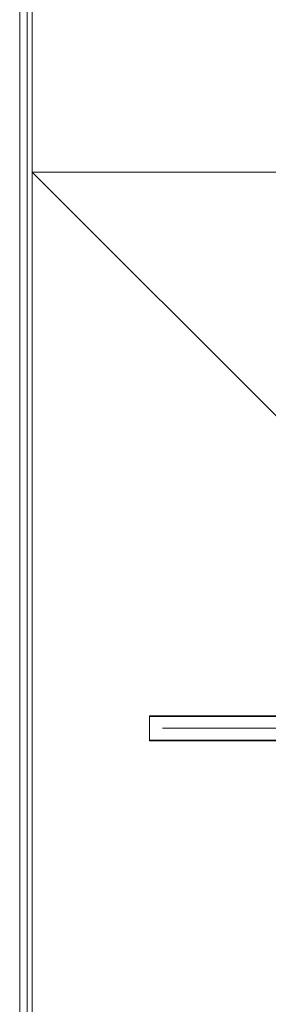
# Model space of a CAD drawing. Header units: millimetres. Extents: x -32229 to 192519, y -13689 to 125138.
# Tile 237 of 256: x 47935 to 48935, y 111698 to 115663. Entities that reach past the tile are written whole.
import ezdxf

# ---------------------------------------------------------------- set-up
doc = ezdxf.new("R2010")
doc.units = ezdxf.units.MM
doc.linetypes.add('ADSK_Осевая', pattern=[2800, 2000, -400, 0, -400])
for name, color, linetype, lineweight in [('A-FLOR-____-OTLN', 7, 'Continuous', 18), ('A-GENM-____-OTLN', 7, 'Continuous', 18), ('E-CABL-TRAY-CNTR', 7, 'ADSK_Осевая', 18), ('E-CABL-TRAY-OTLN', 7, 'Continuous', 18)]:
    doc.layers.add(name, color=color, linetype=linetype, lineweight=lineweight)

# ---------------------------------------------------------------- blocks, each defined once
blk = doc.blocks.new('АР-Заполнение деф_ шва - Д_ш_-5806451--01 ЭЛ')
at = {"layer": 'A-GENM-____-OTLN', "color": 253, "lineweight": 13, "true_color": 0xaaaaaa}
for p, q in [((350.1, 25), (21231.6, 25)), ((350.1, -25), (21231.6, -25))]:
    blk.add_line(p, q, dxfattribs=at)
blk = doc.blocks.new('Наметкина 10_РД_АР_П_отсоединено_rvt-1--01 ЭЛ')
at = {"layer": 'A-FLOR-____-OTLN', "color": 253, "lineweight": 13, "true_color": 0xaaaaaa}
for p, q in [((47935.3, 119609.9), (47935.3, 98750)), ((47965.3, 98767.1), (47965.3, 119609.9)), ((47985.3, 119609.9), (47985.3, 115050)), ((47985.3, 110550), (47985.3, 115050)), ((50135.3, 112900), (47985.3, 115050)), ((47985.3, 115050), (56485.3, 115050)), ((47985.3, 115050), (56485.3, 115050))]:
    blk.add_line(p, q, dxfattribs=at)
at = {"layer": 'A-GENM-____-OTLN', "color": 253, "lineweight": 13, "true_color": 0xaaaaaa, "rotation": 270}
blk.add_blockref('АР-Заполнение деф_ шва - Д_ш_-5806451--01 ЭЛ', (47960.3, 119960), dxfattribs=at)

msp = doc.modelspace()

# ---------------------------------------------------------------- linework, layer by layer
at = {"layer": 'E-CABL-TRAY-CNTR', "color": 150, "true_color": 0x0080ff}
msp.add_line((56110.3, 112809.8), (48457.8, 112809.8), dxfattribs=at)
at = {"layer": 'E-CABL-TRAY-OTLN', "color": 150, "true_color": 0x0080ff}
for p, q in [((48457.8, 112759.8), (48457.8, 112859.8)), ((56110.3, 112859.8), (48457.8, 112859.8)), ((56110.3, 112857.3), (48457.8, 112857.3)), ((56110.3, 112762.3), (48457.8, 112762.3)), ((56110.3, 112759.8), (48457.8, 112759.8))]:
    msp.add_line(p, q, dxfattribs=at)

# ---------------------------------------------------------------- block references
at = {"lineweight": 5}
msp.add_blockref('Наметкина 10_РД_АР_П_отсоединено_rvt-1--01 ЭЛ', (0, 0), dxfattribs=at)

doc.saveas('drawing.dxf')
